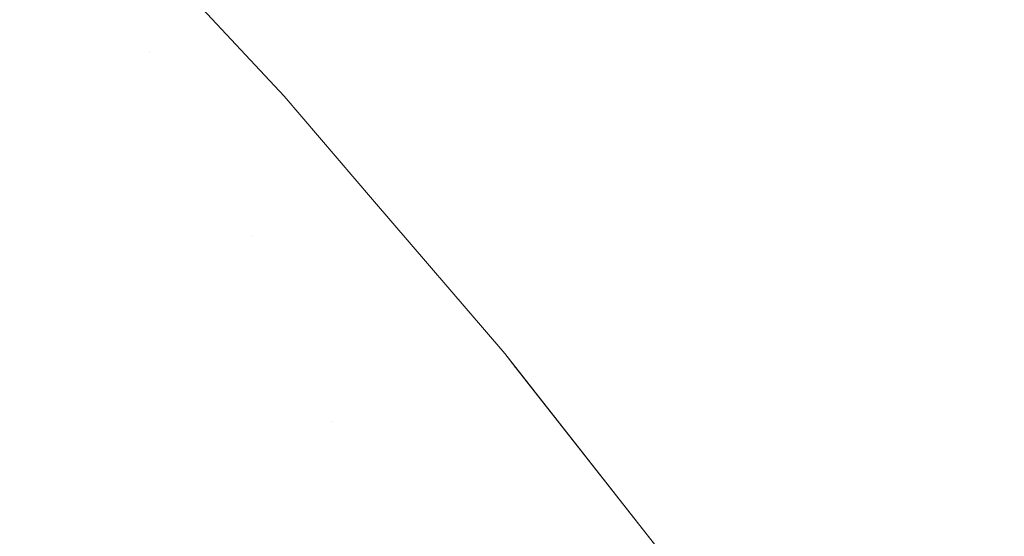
# Model space of a CAD drawing. Header units: centimetres. Extents: x -44.1 to 45.2, y 4.2 to 6.
# Tile 203 of 256: x -14.12507 to -14.1133, y 5.94189 to 5.94807. Entities that reach past the tile are written whole.
import ezdxf

# ---------------------------------------------------------------- set-up
doc = ezdxf.new("R2010")
doc.units = ezdxf.units.CM
doc.header["$LTSCALE"] = 2.54
doc.layers.add('Lucido design-1', color=7, linetype='Continuous')

# ---------------------------------------------------------------- blocks, each defined once
blk = doc.blocks.new('Gruppo-4-1')
at = {"color": 7, "linetype": 'Continuous', "lineweight": 9}
for points, invisible_edges in [([(-14.124841, 5.950297, -2312.82217), (-14.12191, 5.947154, -2312.82217), (-14.12191, 5.947154, -2313.02217), (-14.124548, 5.949982, -2313.02217)], 10), ([(-14.122614, 5.947959, -2312.820417), (-14.12191, 5.947154, -2312.82217), (-14.124841, 5.950297, -2312.82217), (-14.124519, 5.949988, -2312.820399)], 13), ([(45.040209, 5.947947, -2312.334393), (45.040209, 5.950089, -2312.335567), (-43.924707, 5.950089, -2312.335567), (-43.924707, 5.947947, -2312.334393)], 10), ([(-14.122798, 5.947906, -2313.026855), (-14.122923, 5.947865, -2313.028414), (-14.124825, 5.949891, -2313.028414), (-14.124701, 5.949933, -2313.026855)], 15), ([(-14.124701, 5.949933, -2313.026855), (-14.124613, 5.949964, -2313.025294), (-14.122708, 5.947935, -2313.025294), (-14.122798, 5.947906, -2313.026855)], 15), ([(-14.122654, 5.947953, -2313.023732), (-14.122708, 5.947935, -2313.025294), (-14.124613, 5.949964, -2313.025294), (-14.12456, 5.949982, -2313.023732)], 15), ([(-14.12456, 5.949982, -2313.023732), (-14.124548, 5.949982, -2313.02217), (-14.12191, 5.947154, -2313.02217), (-14.122654, 5.947953, -2313.023732)], 13), ([(-14.124519, 5.949988, -2312.820399), (-14.124449, 5.949988, -2312.818629), (-14.122545, 5.947959, -2312.818665), (-14.122614, 5.947959, -2312.820417)], 15), ([(-14.12243, 5.947959, -2312.816913), (-14.122545, 5.947959, -2312.818665), (-14.124449, 5.949988, -2312.818629), (-14.124333, 5.949988, -2312.81686)], 15), ([(-14.124333, 5.949988, -2312.81686), (-14.124171, 5.949988, -2312.815093), (-14.12227, 5.947959, -2312.815164), (-14.12243, 5.947959, -2312.816913)], 15), ([(-14.122064, 5.947959, -2312.813418), (-14.12227, 5.947959, -2312.815164), (-14.124171, 5.949988, -2312.815093), (-14.123963, 5.949988, -2312.813329)], 15), ([(-14.123963, 5.949988, -2312.813329), (-14.123709, 5.949988, -2312.811568), (-14.121812, 5.947959, -2312.811674), (-14.122064, 5.947959, -2312.813418)], 15), ([(-14.121515, 5.947959, -2312.809934), (-14.121812, 5.947959, -2312.811674), (-14.123709, 5.949988, -2312.811568), (-14.123409, 5.949988, -2312.80981)], 15), ([(-14.123409, 5.949988, -2312.80981), (-14.123064, 5.949988, -2312.808058), (-14.121174, 5.947959, -2312.808199), (-14.121515, 5.947959, -2312.809934)], 15), ([(-14.120787, 5.947959, -2312.806469), (-14.121174, 5.947959, -2312.808199), (-14.123064, 5.949988, -2312.808058), (-14.122673, 5.949988, -2312.80631)], 15), ([(-14.122673, 5.949988, -2312.80631), (-14.122238, 5.949988, -2312.804568), (-14.120356, 5.947959, -2312.804745), (-14.120787, 5.947959, -2312.806469)], 15), ([(-14.11988, 5.947959, -2312.803027), (-14.120356, 5.947959, -2312.804745), (-14.122238, 5.949988, -2312.804568), (-14.121758, 5.949988, -2312.802833)], 15), ([(-14.121758, 5.949988, -2312.802833), (-14.121233, 5.949988, -2312.801104), (-14.119361, 5.947959, -2312.801315), (-14.11988, 5.947959, -2312.803027)], 15), ([(-14.118798, 5.947959, -2312.799612), (-14.119361, 5.947959, -2312.801315), (-14.121233, 5.949988, -2312.801104), (-14.120664, 5.949988, -2312.799383)], 15), ([(-14.120664, 5.949988, -2312.799383), (-14.120052, 5.949988, -2312.79767), (-14.118192, 5.947959, -2312.797916), (-14.118798, 5.947959, -2312.799612)], 15), ([(-14.117543, 5.947959, -2312.796229), (-14.118192, 5.947959, -2312.797916), (-14.120052, 5.949988, -2312.79767), (-14.119397, 5.949988, -2312.795966)], 15), ([(-14.119397, 5.949988, -2312.795966), (-14.118699, 5.949988, -2312.794271), (-14.116852, 5.947959, -2312.794551), (-14.117543, 5.947959, -2312.796229)], 15), ([(-14.11612, 5.947959, -2312.792883), (-14.116852, 5.947959, -2312.794551), (-14.118699, 5.949988, -2312.794271), (-14.117959, 5.949988, -2312.792586)], 15), ([(-14.117959, 5.949988, -2312.792586), (-14.117177, 5.949988, -2312.790911), (-14.115346, 5.947959, -2312.791225), (-14.11612, 5.947959, -2312.792883)], 15), ([(-14.114531, 5.947959, -2312.789578), (-14.115346, 5.947959, -2312.791225), (-14.117177, 5.949988, -2312.790911), (-14.116354, 5.949988, -2312.789248)], 15), ([(-14.116354, 5.949988, -2312.789248), (-14.115491, 5.949988, -2312.787595), (-14.113676, 5.947959, -2312.787942), (-14.114531, 5.947959, -2312.789578)], 15), ([(-14.112782, 5.947959, -2312.786319), (-14.113676, 5.947959, -2312.787942), (-14.115491, 5.949988, -2312.787595), (-14.114587, 5.949988, -2312.785955)], 15), ([(-14.114587, 5.949988, -2312.785955), (-14.113645, 5.949988, -2312.784327), (-14.111849, 5.947959, -2312.784707), (-14.112782, 5.947959, -2312.786319)], 15), ([(-14.110877, 5.947959, -2312.783109), (-14.111849, 5.947959, -2312.784707), (-14.113645, 5.949988, -2312.784327), (-14.112663, 5.949988, -2312.782713)], 15), ([(-14.124984, 5.949836, -2313.029971), (-14.124825, 5.949891, -2313.028414), (-14.122923, 5.947865, -2313.028414), (-14.123085, 5.947813, -2313.029971)], 15), ([(-14.124984, 5.949836, -2313.029971), (-14.123085, 5.947813, -2313.029971), (-14.123281, 5.947749, -2313.031524), (-14.124217, 5.948759, -2313.031524)], 15), ([(-14.124448, 5.948682, -2313.033075), (-14.124217, 5.948759, -2313.031524), (-14.123281, 5.947749, -2313.031524), (-14.123514, 5.947673, -2313.033075)], 15), ([(-14.123514, 5.947673, -2313.033075), (-14.123781, 5.947586, -2313.034621), (-14.124713, 5.948593, -2313.034621), (-14.124448, 5.948682, -2313.033075)], 15), ([(-14.125014, 5.948492, -2313.036163), (-14.124713, 5.948593, -2313.034621), (-14.123781, 5.947586, -2313.034621), (-14.124084, 5.947488, -2313.036163)], 15), ([(-14.124084, 5.947488, -2313.036163), (-14.124421, 5.947378, -2313.0377), (-14.125349, 5.94838, -2313.0377), (-14.125014, 5.948492, -2313.036163)], 15), ([(-14.125719, 5.948256, -2313.039231), (-14.125349, 5.94838, -2313.0377), (-14.124421, 5.947378, -2313.0377), (-14.124793, 5.947257, -2313.039231)], 15), ([(-14.124793, 5.947257, -2313.039231), (-14.1252, 5.947125, -2313.040757), (-14.126123, 5.948121, -2313.040757), (-14.125719, 5.948256, -2313.039231)], 15), ([(-43.924707, 5.947947, -2312.334393), (-43.924707, 5.946264, -2312.333469), (45.040209, 5.946264, -2312.333469), (45.040209, 5.947947, -2312.334393)], 10), ([(-14.122798, 5.947906, -2313.026855), (-14.122708, 5.947935, -2313.025294), (-14.120908, 5.945909, -2313.025294), (-14.120998, 5.945881, -2313.026855)], 15), ([(-14.120853, 5.945926, -2313.023732), (-14.120908, 5.945909, -2313.025294), (-14.122708, 5.947935, -2313.025294), (-14.122654, 5.947953, -2313.023732)], 15), ([(-14.120853, 5.945926, -2313.023732), (-14.122654, 5.947953, -2313.023732), (-14.12191, 5.947154, -2313.02217)], 11), ([(-14.122614, 5.947959, -2312.820417), (-14.122545, 5.947959, -2312.818665), (-14.120744, 5.945932, -2312.818698), (-14.120812, 5.945932, -2312.820434)], 15), ([(-14.12191, 5.947154, -2312.82217), (-14.122614, 5.947959, -2312.820417), (-14.120812, 5.945932, -2312.820434)], 11), ([(-14.120631, 5.945932, -2312.816964), (-14.120744, 5.945932, -2312.818698), (-14.122545, 5.947959, -2312.818665), (-14.12243, 5.947959, -2312.816913)], 15), ([(-14.12243, 5.947959, -2312.816913), (-14.12227, 5.947959, -2312.815164), (-14.120472, 5.945932, -2312.815231), (-14.120631, 5.945932, -2312.816964)], 15), ([(-14.120268, 5.945932, -2312.813501), (-14.120472, 5.945932, -2312.815231), (-14.12227, 5.947959, -2312.815164), (-14.122064, 5.947959, -2312.813418)], 15), ([(-14.122064, 5.947959, -2312.813418), (-14.121812, 5.947959, -2312.811674), (-14.120019, 5.945932, -2312.811775), (-14.120268, 5.945932, -2312.813501)], 15), ([(-14.119725, 5.945932, -2312.810052), (-14.120019, 5.945932, -2312.811775), (-14.121812, 5.947959, -2312.811674), (-14.121515, 5.947959, -2312.809934)], 15), ([(-14.121515, 5.947959, -2312.809934), (-14.121174, 5.947959, -2312.808199), (-14.119386, 5.945932, -2312.808333), (-14.119725, 5.945932, -2312.810052)], 15), ([(-14.119003, 5.945932, -2312.80662), (-14.119386, 5.945932, -2312.808333), (-14.121174, 5.947959, -2312.808199), (-14.120787, 5.947959, -2312.806469)], 15), ([(-14.120787, 5.947959, -2312.806469), (-14.120356, 5.947959, -2312.804745), (-14.118576, 5.945932, -2312.804912), (-14.119003, 5.945932, -2312.80662)], 15), ([(-14.118105, 5.945932, -2312.80321), (-14.118576, 5.945932, -2312.804912), (-14.120356, 5.947959, -2312.804745), (-14.11988, 5.947959, -2312.803027)], 15), ([(-14.11988, 5.947959, -2312.803027), (-14.119361, 5.947959, -2312.801315), (-14.117591, 5.945932, -2312.801515), (-14.118105, 5.945932, -2312.80321)], 15), ([(-14.117033, 5.945932, -2312.799828), (-14.117591, 5.945932, -2312.801515), (-14.119361, 5.947959, -2312.801315), (-14.118798, 5.947959, -2312.799612)], 15), ([(-14.118798, 5.947959, -2312.799612), (-14.118192, 5.947959, -2312.797916), (-14.116433, 5.945932, -2312.798148), (-14.117033, 5.945932, -2312.799828)], 15), ([(-14.115791, 5.945932, -2312.796477), (-14.116433, 5.945932, -2312.798148), (-14.118192, 5.947959, -2312.797916), (-14.117543, 5.947959, -2312.796229)], 15), ([(-14.117543, 5.947959, -2312.796229), (-14.116852, 5.947959, -2312.794551), (-14.115106, 5.945932, -2312.794816), (-14.115791, 5.945932, -2312.796477)], 15), ([(-14.114381, 5.945932, -2312.793164), (-14.115106, 5.945932, -2312.794816), (-14.116852, 5.947959, -2312.794551), (-14.11612, 5.947959, -2312.792883)], 15), ([(-14.11612, 5.947959, -2312.792883), (-14.115346, 5.947959, -2312.791225), (-14.113614, 5.945932, -2312.791522), (-14.114381, 5.945932, -2312.793164)], 15), ([(-14.112807, 5.945932, -2312.78989), (-14.113614, 5.945932, -2312.791522), (-14.115346, 5.947959, -2312.791225), (-14.114531, 5.947959, -2312.789578)], 15), ([(-14.114531, 5.947959, -2312.789578), (-14.113676, 5.947959, -2312.787942), (-14.111961, 5.945932, -2312.78827), (-14.112807, 5.945932, -2312.78989)], 15), ([(-14.111075, 5.945932, -2312.786662), (-14.111961, 5.945932, -2312.78827), (-14.113676, 5.947959, -2312.787942), (-14.112782, 5.947959, -2312.786319)], 15), ([(-14.121289, 5.945792, -2313.029971), (-14.121488, 5.945731, -2313.031524), (-14.123281, 5.947749, -2313.031524), (-14.123085, 5.947813, -2313.029971)], 15), ([(-14.123085, 5.947813, -2313.029971), (-14.122923, 5.947865, -2313.028414), (-14.121126, 5.945842, -2313.028414), (-14.121289, 5.945792, -2313.029971)], 15), ([(-14.120998, 5.945881, -2313.026855), (-14.121126, 5.945842, -2313.028414), (-14.122923, 5.947865, -2313.028414), (-14.122798, 5.947906, -2313.026855)], 15), ([(-14.123514, 5.947673, -2313.033075), (-14.123281, 5.947749, -2313.031524), (-14.121488, 5.945731, -2313.031524), (-14.121723, 5.945658, -2313.033075)], 15), ([(-14.124084, 5.947488, -2313.036163), (-14.123781, 5.947586, -2313.034621), (-14.122875, 5.94658, -2313.034621), (-14.123179, 5.946484, -2313.036163)], 15), ([(-14.122875, 5.94658, -2313.034621), (-14.123781, 5.947586, -2313.034621), (-14.123514, 5.947673, -2313.033075)], 11), ([(-14.123514, 5.947673, -2313.033075), (-14.121723, 5.945658, -2313.033075), (-14.121994, 5.945575, -2313.034621), (-14.122875, 5.94658, -2313.034621)], 15), ([(-14.123179, 5.946484, -2313.036163), (-14.123519, 5.946376, -2313.0377), (-14.124421, 5.947378, -2313.0377), (-14.124084, 5.947488, -2313.036163)], 15), ([(-14.124793, 5.947257, -2313.039231), (-14.124421, 5.947378, -2313.0377), (-14.123519, 5.946376, -2313.0377), (-14.123893, 5.946258, -2313.039231)], 15), ([(-14.123893, 5.946258, -2313.039231), (-14.124302, 5.946128, -2313.040757), (-14.1252, 5.947125, -2313.040757), (-14.124793, 5.947257, -2313.039231)], 15), ([(-14.12564, 5.946981, -2313.042275), (-14.1252, 5.947125, -2313.040757), (-14.124302, 5.946128, -2313.040757), (-14.124745, 5.945988, -2313.042275)], 15), ([(-14.120851, 5.945918, -2313.02217), (-14.12191, 5.947154, -2313.02217), (-14.12191, 5.947154, -2312.82217), (-14.120851, 5.945918, -2312.82217)], 10), ([(-14.120812, 5.945932, -2312.820434), (-14.120851, 5.945918, -2312.82217), (-14.12191, 5.947154, -2312.82217)], 9), ([(-14.12191, 5.947154, -2313.02217), (-14.120851, 5.945918, -2313.02217), (-14.120853, 5.945926, -2313.023732)], 10), ([(-14.124745, 5.945988, -2313.042275), (-14.125222, 5.945837, -2313.043786), (-14.126114, 5.946827, -2313.043786), (-14.12564, 5.946981, -2313.042275)], 15), ([(-14.123179, 5.946484, -2313.036163), (-14.122875, 5.94658, -2313.034621), (-14.121994, 5.945575, -2313.034621), (-14.1223, 5.945481, -2313.036163)], 15), ([(-14.1223, 5.945481, -2313.036163), (-14.122642, 5.945375, -2313.0377), (-14.123519, 5.946376, -2313.0377), (-14.123179, 5.946484, -2313.036163)], 15), ([(-14.123893, 5.946258, -2313.039231), (-14.123519, 5.946376, -2313.0377), (-14.122642, 5.945375, -2313.0377), (-14.123018, 5.945259, -2313.039231)], 15), ([(45.040209, 5.945928, -2312.333304), (45.040209, 5.946264, -2312.333469), (-43.924707, 5.946264, -2312.333469), (-43.924707, 5.945928, -2312.333304)], 10), ([(-14.123018, 5.945259, -2313.039231), (-14.12343, 5.945133, -2313.040757), (-14.124302, 5.946128, -2313.040757), (-14.123893, 5.946258, -2313.039231)], 15), ([(-14.124745, 5.945988, -2313.042275), (-14.124302, 5.946128, -2313.040757), (-14.12343, 5.945133, -2313.040757), (-14.123875, 5.944996, -2313.042275)], 15), ([(-43.924707, 5.945928, -2312.333304), (-43.924707, 5.94235, -2312.331539), (45.040209, 5.94235, -2312.331539), (45.040209, 5.945928, -2312.333304)], 10), ([(-14.123875, 5.944996, -2313.042275), (-14.124355, 5.944848, -2313.043786), (-14.125222, 5.945837, -2313.043786), (-14.124745, 5.945988, -2313.042275)], 15), ([(-14.119272, 5.944076, -2312.82217), (-14.120851, 5.945918, -2312.82217), (-14.120812, 5.945932, -2312.820434)], 10), ([(-14.120812, 5.945932, -2312.820434), (-14.119113, 5.943909, -2312.82045), (-14.119272, 5.944076, -2312.82217)], 11), ([(-14.120812, 5.945932, -2312.820434), (-14.120744, 5.945932, -2312.818698), (-14.119045, 5.943909, -2312.81873), (-14.119113, 5.943909, -2312.82045)], 15), ([(-14.118933, 5.943909, -2312.817011), (-14.119045, 5.943909, -2312.81873), (-14.120744, 5.945932, -2312.818698), (-14.120631, 5.945932, -2312.816964)], 15), ([(-14.120631, 5.945932, -2312.816964), (-14.120472, 5.945932, -2312.815231), (-14.118775, 5.943909, -2312.815295), (-14.118933, 5.943909, -2312.817011)], 15), ([(-14.118573, 5.943909, -2312.813581), (-14.118775, 5.943909, -2312.815295), (-14.120472, 5.945932, -2312.815231), (-14.120268, 5.945932, -2312.813501)], 15), ([(-14.120268, 5.945932, -2312.813501), (-14.120019, 5.945932, -2312.811775), (-14.118326, 5.943909, -2312.81187), (-14.118573, 5.943909, -2312.813581)], 15), ([(-14.118035, 5.943909, -2312.810162), (-14.118326, 5.943909, -2312.81187), (-14.120019, 5.945932, -2312.811775), (-14.119725, 5.945932, -2312.810052)], 15), ([(-14.119725, 5.945932, -2312.810052), (-14.119386, 5.945932, -2312.808333), (-14.117699, 5.943909, -2312.808459), (-14.118035, 5.943909, -2312.810162)], 15), ([(-14.11732, 5.943909, -2312.806762), (-14.117699, 5.943909, -2312.808459), (-14.119386, 5.945932, -2312.808333), (-14.119003, 5.945932, -2312.80662)], 15), ([(-14.119003, 5.945932, -2312.80662), (-14.118576, 5.945932, -2312.804912), (-14.116897, 5.943909, -2312.805069), (-14.11732, 5.943909, -2312.806762)], 15), ([(-14.11643, 5.943909, -2312.803383), (-14.116897, 5.943909, -2312.805069), (-14.118576, 5.945932, -2312.804912), (-14.118105, 5.945932, -2312.80321)], 15), ([(-14.118105, 5.945932, -2312.80321), (-14.117591, 5.945932, -2312.801515), (-14.11592, 5.943909, -2312.801704), (-14.11643, 5.943909, -2312.803383)], 15), ([(-14.115368, 5.943909, -2312.800032), (-14.11592, 5.943909, -2312.801704), (-14.117591, 5.945932, -2312.801515), (-14.117033, 5.945932, -2312.799828)], 15), ([(-14.117033, 5.945932, -2312.799828), (-14.116433, 5.945932, -2312.798148), (-14.114773, 5.943909, -2312.798368), (-14.115368, 5.943909, -2312.800032)], 15), ([(-14.114137, 5.943909, -2312.796712), (-14.114773, 5.943909, -2312.798368), (-14.116433, 5.945932, -2312.798148), (-14.115791, 5.945932, -2312.796477)], 15), ([(-14.115791, 5.945932, -2312.796477), (-14.115106, 5.945932, -2312.794816), (-14.113459, 5.943909, -2312.795065), (-14.114137, 5.943909, -2312.796712)], 15), ([(-14.11274, 5.943909, -2312.793428), (-14.113459, 5.943909, -2312.795065), (-14.115106, 5.945932, -2312.794816), (-14.114381, 5.945932, -2312.793164)], 15), ([(-14.114381, 5.945932, -2312.793164), (-14.113614, 5.945932, -2312.791522), (-14.11198, 5.943909, -2312.791801), (-14.11274, 5.943909, -2312.793428)], 15), ([(-14.111181, 5.943909, -2312.790185), (-14.11198, 5.943909, -2312.791801), (-14.113614, 5.945932, -2312.791522), (-14.112807, 5.945932, -2312.78989)], 15), ([(-14.125733, 5.945675, -2313.04529), (-14.125222, 5.945837, -2313.043786), (-14.124355, 5.944848, -2313.043786), (-14.124869, 5.94469, -2313.04529)], 15), ([(-14.121289, 5.945792, -2313.029971), (-14.121126, 5.945842, -2313.028414), (-14.119429, 5.943823, -2313.028414), (-14.119594, 5.943775, -2313.029971)], 15), ([(-14.119301, 5.943861, -2313.026855), (-14.119429, 5.943823, -2313.028414), (-14.121126, 5.945842, -2313.028414), (-14.120998, 5.945881, -2313.026855)], 15), ([(-14.120998, 5.945881, -2313.026855), (-14.120908, 5.945909, -2313.025294), (-14.119209, 5.943888, -2313.025294), (-14.119301, 5.943861, -2313.026855)], 15), ([(-14.119154, 5.943904, -2313.023732), (-14.119209, 5.943888, -2313.025294), (-14.120908, 5.945909, -2313.025294), (-14.120853, 5.945926, -2313.023732)], 15), ([(-14.120853, 5.945926, -2313.023732), (-14.120851, 5.945918, -2313.02217), (-14.119272, 5.944076, -2313.02217)], 9), ([(-14.119272, 5.944076, -2313.02217), (-14.119154, 5.943904, -2313.023732), (-14.120853, 5.945926, -2313.023732)], 11), ([(-14.120851, 5.945918, -2312.82217), (-14.119272, 5.944076, -2312.82217), (-14.119272, 5.944076, -2313.02217), (-14.120851, 5.945918, -2313.02217)], 10), ([(-14.121723, 5.945658, -2313.033075), (-14.121488, 5.945731, -2313.031524), (-14.119796, 5.943717, -2313.031524), (-14.120033, 5.943648, -2313.033075)], 15), ([(-14.119594, 5.943775, -2313.029971), (-14.119796, 5.943717, -2313.031524), (-14.121488, 5.945731, -2313.031524), (-14.121289, 5.945792, -2313.029971)], 15), ([(-14.124869, 5.94469, -2313.04529), (-14.125417, 5.944521, -2313.046785), (-14.126277, 5.945503, -2313.046785), (-14.125733, 5.945675, -2313.04529)], 15), ([(-14.1223, 5.945481, -2313.036163), (-14.121994, 5.945575, -2313.034621), (-14.120307, 5.943568, -2313.034621), (-14.120617, 5.943478, -2313.036163)], 15), ([(-14.120033, 5.943648, -2313.033075), (-14.120307, 5.943568, -2313.034621), (-14.121994, 5.945575, -2313.034621), (-14.121723, 5.945658, -2313.033075)], 15), ([(-14.12179, 5.944376, -2313.0377), (-14.122642, 5.945375, -2313.0377), (-14.1223, 5.945481, -2313.036163)], 11), ([(-14.1223, 5.945481, -2313.036163), (-14.120617, 5.943478, -2313.036163), (-14.120962, 5.943377, -2313.0377), (-14.12179, 5.944376, -2313.0377)], 15), ([(-14.123018, 5.945259, -2313.039231), (-14.122642, 5.945375, -2313.0377), (-14.12179, 5.944376, -2313.0377), (-14.122168, 5.944262, -2313.039231)], 15), ([(-14.122168, 5.944262, -2313.039231), (-14.122582, 5.944138, -2313.040757), (-14.12343, 5.945133, -2313.040757), (-14.123018, 5.945259, -2313.039231)], 15), ([(-14.123875, 5.944996, -2313.042275), (-14.12343, 5.945133, -2313.040757), (-14.122582, 5.944138, -2313.040757), (-14.123031, 5.944004, -2313.042275)], 15), ([(-14.123031, 5.944004, -2313.042275), (-14.123513, 5.94386, -2313.043786), (-14.124355, 5.944848, -2313.043786), (-14.123875, 5.944996, -2313.042275)], 15), ([(-14.124869, 5.94469, -2313.04529), (-14.124355, 5.944848, -2313.043786), (-14.123513, 5.94386, -2313.043786), (-14.12403, 5.943705, -2313.04529)], 15), ([(-14.12403, 5.943705, -2313.04529), (-14.124581, 5.94354, -2313.046785), (-14.125417, 5.944521, -2313.046785), (-14.124869, 5.94469, -2313.04529)], 15), ([(-14.125997, 5.944342, -2313.048272), (-14.125417, 5.944521, -2313.046785), (-14.124581, 5.94354, -2313.046785), (-14.125164, 5.943365, -2313.048272)], 15), ([(-14.122168, 5.944262, -2313.039231), (-14.12179, 5.944376, -2313.0377), (-14.120962, 5.943377, -2313.0377), (-14.121343, 5.943266, -2313.039231)], 15), ([(-14.121343, 5.943266, -2313.039231), (-14.121759, 5.943145, -2313.040757), (-14.122582, 5.944138, -2313.040757), (-14.122168, 5.944262, -2313.039231)], 15), ([(-14.123031, 5.944004, -2313.042275), (-14.122582, 5.944138, -2313.040757), (-14.121759, 5.943145, -2313.040757), (-14.12221, 5.943014, -2313.042275)], 15), ([(-14.119272, 5.944076, -2312.82217), (-14.116902, 5.941062, -2312.82217), (-14.116902, 5.941062, -2313.02217), (-14.119138, 5.943906, -2313.02217)], 10), ([(-14.119138, 5.943906, -2313.02217), (-14.119272, 5.944076, -2313.02217), (-14.119272, 5.944076, -2312.82217)], 10), ([(-14.117512, 5.941892, -2312.820464), (-14.116902, 5.941062, -2312.82217), (-14.119272, 5.944076, -2312.82217), (-14.119113, 5.943909, -2312.82045)], 13), ([(-14.119272, 5.944076, -2313.02217), (-14.119138, 5.943906, -2313.02217), (-14.119154, 5.943904, -2313.023732)], 10), ([(-14.12221, 5.943014, -2313.042275), (-14.122696, 5.942873, -2313.043786), (-14.123513, 5.94386, -2313.043786), (-14.123031, 5.944004, -2313.042275)], 15), ([(-14.12403, 5.943705, -2313.04529), (-14.123513, 5.94386, -2313.043786), (-14.122696, 5.942873, -2313.043786), (-14.123215, 5.942722, -2313.04529)], 15), ([(-14.119594, 5.943775, -2313.029971), (-14.119429, 5.943823, -2313.028414), (-14.117831, 5.941811, -2313.028414), (-14.117998, 5.941765, -2313.029971)], 15), ([(-14.117702, 5.941846, -2313.026855), (-14.117831, 5.941811, -2313.028414), (-14.119429, 5.943823, -2313.028414), (-14.119301, 5.943861, -2313.026855)], 15), ([(-14.119301, 5.943861, -2313.026855), (-14.119209, 5.943888, -2313.025294), (-14.117609, 5.941872, -2313.025294), (-14.117702, 5.941846, -2313.026855)], 15), ([(-14.117553, 5.941887, -2313.023732), (-14.117609, 5.941872, -2313.025294), (-14.119209, 5.943888, -2313.025294), (-14.119154, 5.943904, -2313.023732)], 15), ([(-14.119154, 5.943904, -2313.023732), (-14.119138, 5.943906, -2313.02217), (-14.116902, 5.941062, -2313.02217), (-14.117553, 5.941887, -2313.023732)], 13), ([(-14.119113, 5.943909, -2312.82045), (-14.119045, 5.943909, -2312.81873), (-14.117445, 5.941892, -2312.81876), (-14.117512, 5.941892, -2312.820464)], 15), ([(-14.117334, 5.941892, -2312.817056), (-14.117445, 5.941892, -2312.81876), (-14.119045, 5.943909, -2312.81873), (-14.118933, 5.943909, -2312.817011)], 15), ([(-14.118933, 5.943909, -2312.817011), (-14.118775, 5.943909, -2312.815295), (-14.117178, 5.941892, -2312.815354), (-14.117334, 5.941892, -2312.817056)], 15), ([(-14.116977, 5.941892, -2312.813655), (-14.117178, 5.941892, -2312.815354), (-14.118775, 5.943909, -2312.815295), (-14.118573, 5.943909, -2312.813581)], 15), ([(-14.118573, 5.943909, -2312.813581), (-14.118326, 5.943909, -2312.81187), (-14.116733, 5.941892, -2312.811959), (-14.116977, 5.941892, -2312.813655)], 15), ([(-14.116444, 5.941892, -2312.810267), (-14.116733, 5.941892, -2312.811959), (-14.118326, 5.943909, -2312.81187), (-14.118035, 5.943909, -2312.810162)], 15), ([(-14.118035, 5.943909, -2312.810162), (-14.117699, 5.943909, -2312.808459), (-14.116111, 5.941892, -2312.808578), (-14.116444, 5.941892, -2312.810267)], 15), ([(-14.115735, 5.941892, -2312.806895), (-14.116111, 5.941892, -2312.808578), (-14.117699, 5.943909, -2312.808459), (-14.11732, 5.943909, -2312.806762)], 15), ([(-14.11732, 5.943909, -2312.806762), (-14.116897, 5.943909, -2312.805069), (-14.115316, 5.941892, -2312.805218), (-14.115735, 5.941892, -2312.806895)], 15), ([(-14.114853, 5.941892, -2312.803546), (-14.115316, 5.941892, -2312.805218), (-14.116897, 5.943909, -2312.805069), (-14.11643, 5.943909, -2312.803383)], 15), ([(-14.11643, 5.943909, -2312.803383), (-14.11592, 5.943909, -2312.801704), (-14.114348, 5.941892, -2312.801881), (-14.114853, 5.941892, -2312.803546)], 15), ([(-14.1138, 5.941892, -2312.800224), (-14.114348, 5.941892, -2312.801881), (-14.11592, 5.943909, -2312.801704), (-14.115368, 5.943909, -2312.800032)], 15), ([(-14.115368, 5.943909, -2312.800032), (-14.114773, 5.943909, -2312.798368), (-14.113211, 5.941892, -2312.798574), (-14.1138, 5.941892, -2312.800224)], 15), ([(-14.112579, 5.941892, -2312.796933), (-14.113211, 5.941892, -2312.798574), (-14.114773, 5.943909, -2312.798368), (-14.114137, 5.943909, -2312.796712)], 15), ([(-14.114137, 5.943909, -2312.796712), (-14.113459, 5.943909, -2312.795065), (-14.111907, 5.941892, -2312.795301), (-14.112579, 5.941892, -2312.796933)], 15), ([(-14.111195, 5.941892, -2312.793678), (-14.111907, 5.941892, -2312.795301), (-14.113459, 5.943909, -2312.795065), (-14.11274, 5.943909, -2312.793428)], 15), ([(-14.123215, 5.942722, -2313.04529), (-14.123769, 5.942561, -2313.046785), (-14.124581, 5.94354, -2313.046785), (-14.12403, 5.943705, -2313.04529)], 15), ([(-14.120033, 5.943648, -2313.033075), (-14.119796, 5.943717, -2313.031524), (-14.118202, 5.941709, -2313.031524), (-14.118442, 5.941643, -2313.033075)], 15), ([(-14.117998, 5.941765, -2313.029971), (-14.118202, 5.941709, -2313.031524), (-14.119796, 5.943717, -2313.031524), (-14.119594, 5.943775, -2313.029971)], 15), ([(-14.118442, 5.941643, -2313.033075), (-14.118719, 5.941567, -2313.034621), (-14.120307, 5.943568, -2313.034621), (-14.120033, 5.943648, -2313.033075)], 15), ([(-14.125164, 5.943365, -2313.048272), (-14.124581, 5.94354, -2313.046785), (-14.123769, 5.942561, -2313.046785), (-14.124356, 5.94239, -2313.048272)], 15), ([(-14.119032, 5.941481, -2313.036163), (-14.119381, 5.941385, -2313.0377), (-14.120962, 5.943377, -2313.0377), (-14.120617, 5.943478, -2313.036163)], 15), ([(-14.120617, 5.943478, -2313.036163), (-14.120307, 5.943568, -2313.034621), (-14.118719, 5.941567, -2313.034621), (-14.119032, 5.941481, -2313.036163)], 15), ([(-14.124356, 5.94239, -2313.048272), (-14.124976, 5.942209, -2313.04975), (-14.125781, 5.943181, -2313.04975), (-14.125164, 5.943365, -2313.048272)], 15), ([(-14.121343, 5.943266, -2313.039231), (-14.120962, 5.943377, -2313.0377), (-14.119381, 5.941385, -2313.0377), (-14.119766, 5.941279, -2313.039231)], 15), ([(-14.120961, 5.942154, -2313.040757), (-14.121759, 5.943145, -2313.040757), (-14.121343, 5.943266, -2313.039231)], 11), ([(-14.121343, 5.943266, -2313.039231), (-14.119766, 5.941279, -2313.039231), (-14.120187, 5.941164, -2313.040757), (-14.120961, 5.942154, -2313.040757)], 15), ([(-14.12643, 5.942987, -2313.051217), (-14.125781, 5.943181, -2313.04975), (-14.124976, 5.942209, -2313.04975), (-14.125629, 5.942019, -2313.051217)], 15), ([(-14.12221, 5.943014, -2313.042275), (-14.121759, 5.943145, -2313.040757), (-14.120961, 5.942154, -2313.040757), (-14.121414, 5.942026, -2313.042275)], 15), ([(-14.121414, 5.942026, -2313.042275), (-14.121902, 5.941888, -2313.043786), (-14.122696, 5.942873, -2313.043786), (-14.12221, 5.943014, -2313.042275)], 15), ([(-14.123215, 5.942722, -2313.04529), (-14.122696, 5.942873, -2313.043786), (-14.121902, 5.941888, -2313.043786), (-14.122425, 5.94174, -2313.04529)], 15), ([(-14.122425, 5.94174, -2313.04529), (-14.122981, 5.941582, -2313.046785), (-14.123769, 5.942561, -2313.046785), (-14.123215, 5.942722, -2313.04529)], 15), ([(-14.124356, 5.94239, -2313.048272), (-14.123769, 5.942561, -2313.046785), (-14.122981, 5.941582, -2313.046785), (-14.123572, 5.941416, -2313.048272)], 15), ([(45.040209, 5.941888, -2312.331336), (45.040209, 5.94235, -2312.331539), (-43.924707, 5.94235, -2312.331539), (-43.924707, 5.941888, -2312.331336)], 10), ([(-14.123572, 5.941416, -2313.048272), (-14.124195, 5.941239, -2313.04975), (-14.124976, 5.942209, -2313.04975), (-14.124356, 5.94239, -2313.048272)], 15), ([(-14.125629, 5.942019, -2313.051217), (-14.124976, 5.942209, -2313.04975), (-14.124195, 5.941239, -2313.04975), (-14.124851, 5.941054, -2313.051217)], 15), ([(-14.121414, 5.942026, -2313.042275), (-14.120961, 5.942154, -2313.040757), (-14.120187, 5.941164, -2313.040757), (-14.120642, 5.941039, -2313.042275)], 15), ([(-14.124851, 5.941054, -2313.051217), (-14.12554, 5.940859, -2313.052675), (-14.126313, 5.94182, -2313.052675), (-14.125629, 5.942019, -2313.051217)], 15), ([(-14.120642, 5.941039, -2313.042275), (-14.121133, 5.940904, -2313.043786), (-14.121902, 5.941888, -2313.043786), (-14.121414, 5.942026, -2313.042275)], 15), ([(-14.117512, 5.941892, -2312.820464), (-14.117445, 5.941892, -2312.81876), (-14.115942, 5.939884, -2312.818788), (-14.116008, 5.939884, -2312.820479)], 15), ([(-14.116902, 5.941062, -2312.82217), (-14.117512, 5.941892, -2312.820464), (-14.116008, 5.939884, -2312.820479)], 11), ([(-14.115831, 5.939884, -2312.817098), (-14.115942, 5.939884, -2312.818788), (-14.117445, 5.941892, -2312.81876), (-14.117334, 5.941892, -2312.817056)], 15), ([(-14.117334, 5.941892, -2312.817056), (-14.117178, 5.941892, -2312.815354), (-14.115677, 5.939884, -2312.81541), (-14.115831, 5.939884, -2312.817098)], 15), ([(-14.115478, 5.939884, -2312.813725), (-14.115677, 5.939884, -2312.81541), (-14.117178, 5.941892, -2312.815354), (-14.116977, 5.941892, -2312.813655)], 15), ([(-14.116977, 5.941892, -2312.813655), (-14.116733, 5.941892, -2312.811959), (-14.115235, 5.939884, -2312.812043), (-14.115478, 5.939884, -2312.813725)], 15), ([(-14.114949, 5.939884, -2312.810364), (-14.115235, 5.939884, -2312.812043), (-14.116733, 5.941892, -2312.811959), (-14.116444, 5.941892, -2312.810267)], 15), ([(-14.116444, 5.941892, -2312.810267), (-14.116111, 5.941892, -2312.808578), (-14.114619, 5.939884, -2312.80869), (-14.114949, 5.939884, -2312.810364)], 15), ([(-14.114246, 5.939884, -2312.807021), (-14.114619, 5.939884, -2312.80869), (-14.116111, 5.941892, -2312.808578), (-14.115735, 5.941892, -2312.806895)], 15), ([(-14.115735, 5.941892, -2312.806895), (-14.115316, 5.941892, -2312.805218), (-14.11383, 5.939884, -2312.805357), (-14.114246, 5.939884, -2312.807021)], 15), ([(-14.113371, 5.939884, -2312.803699), (-14.11383, 5.939884, -2312.805357), (-14.115316, 5.941892, -2312.805218), (-14.114853, 5.941892, -2312.803546)], 15), ([(-14.114853, 5.941892, -2312.803546), (-14.114348, 5.941892, -2312.801881), (-14.11287, 5.939884, -2312.802048), (-14.113371, 5.939884, -2312.803699)], 15), ([(-14.112327, 5.939884, -2312.800404), (-14.11287, 5.939884, -2312.802048), (-14.114348, 5.941892, -2312.801881), (-14.1138, 5.941892, -2312.800224)], 15), ([(-14.1138, 5.941892, -2312.800224), (-14.113211, 5.941892, -2312.798574), (-14.111742, 5.939884, -2312.798768), (-14.112327, 5.939884, -2312.800404)], 15)]:
    blk.add_3dface(points, dxfattribs=dict(at, invisible_edges=invisible_edges))
blk = doc.blocks.new('Gruppo-5-1')
at = {"color": 7}
blk.add_blockref('Gruppo-4-1', (0, 0), dxfattribs=at)

msp = doc.modelspace()

# ---------------------------------------------------------------- block references
at = {"layer": 'Lucido design-1', "color": 7}
msp.add_blockref('Gruppo-5-1', (0, 0), dxfattribs=at)

doc.saveas('drawing.dxf')
